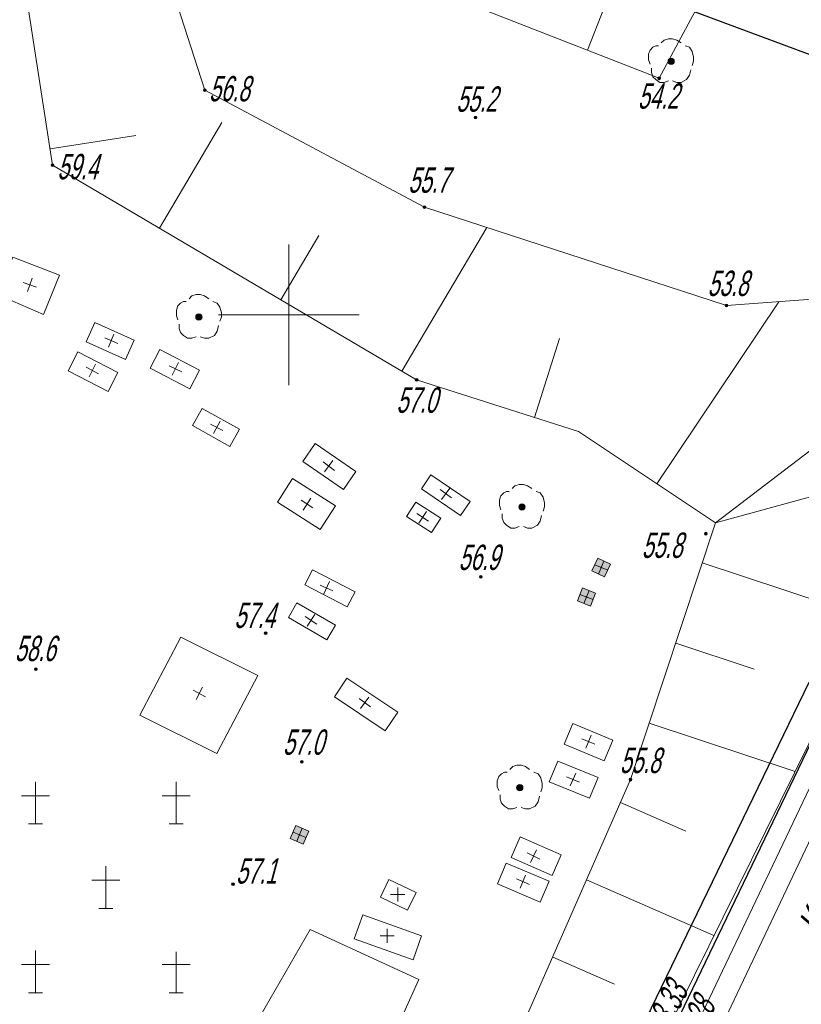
# Model space of a CAD drawing. Header units: millimetres. Extents: x 6567289036 to 6568990308, y 5976640423 to 5977332400.
# Tile 27 of 216: x 6567458473 to 6567486252, y 5976847912 to 5976882915. Entities that reach past the tile are written whole.
import ezdxf

# ---------------------------------------------------------------- set-up
doc = ezdxf.new("R2010")
doc.units = ezdxf.units.MM
doc.layers.add('0_PODKŁADANKI', color=7, linetype='Continuous')
doc.styles.get("Standard").update_dxf_attribs({"font": 'arial.ttf'})

# ---------------------------------------------------------------- blocks, each defined once
blk = doc.blocks.new('RTPW01')
at = {"linetype": 'Continuous', "lineweight": 13}
blk.add_hatch(color=0, dxfattribs=at).paths.add_polyline_path([(0, -0.1, 1), (0, 0.1, 1)])
at = {"color": 0, "linetype": 'Continuous', "lineweight": 13}
blk.add_circle((0, 0), 0.1, dxfattribs=at)
blk = doc.blocks.new('OBOP02_01')
at = {"linetype": 'Continuous', "lineweight": 13}
blk.add_hatch(color=0, dxfattribs=at).paths.add_polyline_path([(0, -0.224, 1), (0, 0.224, 1)])
at = {"color": 0, "linetype": 'Continuous', "lineweight": 18, "flags": 128}
for points in [[(0.7, 1.3), (0.4, 1.5), (0.1, 1.6), (-0.2, 1.6), (-0.5, 1.5), (-0.7, 1.3)], [(-0.9, 1.1), (-1.1, 1.1), (-1.3, 1), (-1.5, 0.8), (-1.6, 0.5), (-1.6, 0.1), (-1.5, -0.2)], [(1.5, -0.3), (1.6, 0), (1.6, 0.3), (1.5, 0.7), (1.3, 1), (1, 1.1)], [(-1.4, -0.5), (-1.4, -0.8), (-1.3, -1.1), (-1.1, -1.3), (-0.8, -1.5), (-0.5, -1.5), (-0.2, -1.4)], [(0.1, -1.4), (0.4, -1.5), (0.7, -1.5), (1.1, -1.3), (1.3, -1), (1.4, -0.6)]]:
    blk.add_lwpolyline(points, dxfattribs=at)
at = {"color": 0, "linetype": 'Continuous', "lineweight": 13}
blk.add_circle((0, 0), 0.224, dxfattribs=at)
blk = doc.blocks.new('PTCM01')
at = {"color": 0, "linetype": 'Continuous', "lineweight": 18, "flags": 128}
for points in [[(-5, 6), (-5, 9)], [(5, 9), (5, 6)], [(-6, 8), (-4, 8)], [(4, 8), (6, 8)], [(-5.5, 6), (-4.5, 6)], [(4.5, 6), (5.5, 6)], [(0, 0), (0, 3)], [(-1, 2), (1, 2)], [(-0.5, 0), (0.5, 0)], [(-5, -3), (-5, -6)], [(5, -6), (5, -3.1)], [(-6, -4), (-4, -4)], [(4, -4), (6, -4)], [(-5.5, -6), (-4.5, -6)], [(4.5, -6), (5.5, -6)]]:
    blk.add_lwpolyline(points, dxfattribs=at)
blk = doc.blocks.new('MZSK01')
at = {"color": 0, "linetype": 'Continuous', "lineweight": 13, "flags": 128}
for points in [[(0.5, 0), (-0.5, 0)], [(0, 0.5), (0, -0.5)]]:
    blk.add_lwpolyline(points, dxfattribs=at)
blk = doc.blocks.new('SUUS22_1A')
at = {"linetype": 'Continuous', "lineweight": 18}
blk.add_hatch(color=7, dxfattribs=at).paths.add_polyline_path([(-0.5, 0.5), (0.5, 0.5), (0.5, -0.5), (-0.5, -0.5), (-0.5, 0.5)])
at = {"color": 0, "linetype": 'Continuous', "lineweight": 18, "flags": 128}
blk.add_lwpolyline([(-0.5, 0.5), (0.5, 0.5), (0.5, -0.5), (-0.5, -0.5), (-0.5, 0.5)], close=True, dxfattribs=at)

msp = doc.modelspace()

# ---------------------------------------------------------------- linework, layer by layer
at = {"layer": '0_PODKŁADANKI', "lineweight": 18, "flags": 128}
for points in [[(6567483200.384007, 5976865025.027401), (6567478334.073549, 5976868278.39232), (6567472579.856546, 5976870113.078572), (6567459639.88421, 5976877744.220842), (6567458742.062394, 5976883574.334035), (6567456514.181171, 5976887466.533957), (6567455147.724619, 5976889737.043569), (6567455455.910681, 5976892828.319491), (6567458040.779314, 5976900623.747946), (6567462702.489491, 5976911683.497295), (6567465926.22803, 5976912705.388455), (6567467012.867254, 5976912796.758126), (6567471821.719913, 5976914171.346976), (6567469391.27958, 5976905115.506534), (6567466028.956019, 5976891601.292308), (6567462961.946589, 5976886875.236157), (6567465055.117146, 5976880407.272772), (6567472862.160357, 5976876248.974463), (6567483594.339617, 5976872753.575863), (6567494364.231229, 5976873543.305555)], [(6567462961.946589, 5976886875.236157), (6567472484.956203, 5976884253.547585), (6567481197.766706, 5976880831.634651), (6567482828.133357, 5976883872.600525), (6567473727.162083, 5976887080.710306), (6567466028.956019, 5976891601.292308)], [(6567493796.345362, 5976878992.753954), (6567464236.345362, 5976889982.753954)], [(6567448176.345362, 5976782492.753954), (6567452685.296618, 5976793356.310603), (6567459350.971584, 5976806081.755653), (6567464125.905771, 5976816118.104007), (6567465211.040397, 5976816385.226133), (6567467931.509622, 5976822457.762691), (6567466496.217682, 5976824284.65203), (6567471049.30739, 5976835084.965555), (6567480183.92011, 5976855898.409843), (6567483200.384007, 5976865025.027401), (6567494364.231229, 5976873543.305555)], [(6567491306.345362, 5976867062.753954), (6567488546.345362, 5976861272.753954), (6567480426.345362, 5976844852.753954), (6567471626.345362, 5976826532.753954)], [(6567465376.345362, 5976815652.753954), (6567486536.345362, 5976859362.753954)]]:
    msp.add_lwpolyline(points, dxfattribs=at)
at = {"layer": '0_PODKŁADANKI', "linetype": 'Continuous', "lineweight": 18, "flags": 128}
for points in [[(6567470116.345362, 5976820702.753954), (6567478206.345362, 5976838082.753954), (6567497636.345362, 5976878882.753954), (6567507256.345362, 5976899352.753954), (6567512766.345362, 5976908482.753954)], [(6567478649.283658, 5976881832.538678), (6567479255.2682, 5976883375.485146)], [(6567463443.558824, 5976875501.064416), (6567465661.884054, 5976879262.633281)], [(6567459550.974059, 5976878321.569512), (6567462606.429058, 5976878792.101395)], [(6567498306.345362, 5976878652.753954), (6567489036.345362, 5976858962.753954), (6567478036.345362, 5976835782.753954), (6567471066.345362, 5976820692.753953)], [(6567472057.253818, 5976870421.275194), (6567475069.984407, 5976875529.901019)], [(6567467750.406321, 5976872961.169805), (6567469099.071774, 5976875248.074314)], [(6567481122.065205, 5976866414.484473), (6567485451.078684, 5976872889.725975)], [(6567476765.535278, 5976868778.508253), (6567477660.839575, 5976871586.49529)], [(6567483200.384007, 5976865025.027401), (6567487836.345362, 5976866292.753954)], [(6567482729.65926, 5976863600.801921), (6567488713.356142, 5976861623.113529)], [(6567481788.209769, 5976860752.350966), (6567484581.976344, 5976859828.975361)], [(6567480846.760276, 5976857903.90001), (6567486032.758885, 5976856189.861102)], [(6567479827.127584, 5976855085.449117), (6567482152.237536, 5976854065.003933)], [(6567478621.489041, 5976852338.371449), (6567483146.122361, 5976850352.598577)], [(6567477415.850503, 5976849591.293782), (6567479615.373867, 5976848625.96609)]]:
    msp.add_lwpolyline(points, dxfattribs=at)
at = {"layer": '0_PODKŁADANKI', "linetype": 'Continuous', "lineweight": 25, "flags": 128}
for points in [[(6567464236.345362, 5976889982.753954), (6567493796.345362, 5976878992.753954)], [(6567497306.345362, 5976879662.753954), (6567497176.345362, 5976879402.753954), (6567495756.345362, 5976876292.753954), (6567494936.345362, 5976874642.753954), (6567491306.345362, 5976867062.753954), (6567488546.345362, 5976861272.753954), (6567480586.345362, 5976844712.753954), (6567471776.345362, 5976826432.753954)], [(6567465376.345362, 5976815652.753954), (6567486536.345362, 5976859362.753954)]]:
    msp.add_lwpolyline(points, dxfattribs=at)
at = {"layer": '0_PODKŁADANKI', "linetype": 'Continuous', "lineweight": 13, "flags": 128}
for points in [[(6567468036.345362, 5976869922.753954), (6567468036.345362, 5976874922.753954)], [(6567465536.345362, 5976872422.753954), (6567470536.345362, 5976872422.753954)]]:
    msp.add_lwpolyline(points, dxfattribs=at)
at = {"layer": '0_PODKŁADANKI', "linetype": 'Continuous', "lineweight": 18, "flags": 128}
for points in [[(6567459324.283487, 5976872436.370427), (6567459883.092712, 5976873829.532233), (6567458223.711874, 5976874470.754427), (6567457668.776817, 5976873147.615563)], [(6567462537.104544, 5976871525.250852), (6567461141.090515, 5976872144.99783), (6567460836.775234, 5976871459.510986), (6567462232.789263, 5976870839.764009)], [(6567464863.102481, 5976870453.504159), (6567463452.619472, 5976871189.090306), (6567463105.812831, 5976870524.090189), (6567464516.29584, 5976869788.504043)], [(6567461956.615854, 5976870369.31281), (6567460534.657738, 5976871103.597715), (6567460190.538247, 5976870437.203106), (6567461612.496363, 5976869702.918201)], [(6567466282.325494, 5976868353.418346), (6567464953.533741, 5976869096.753999), (6567464611.787114, 5976868485.845459), (6567465940.578867, 5976867742.509805)], [(6567470418.109725, 5976866850.910954), (6567468969.228317, 5976867846.50522), (6567468533.153325, 5976867211.888327), (6567469982.034739, 5976866216.294057)], [(6567469697.19344, 5976865629.098255), (6567468171.902586, 5976866606.307753), (6567467632.44818, 5976865764.292939), (6567469157.739037, 5976864787.083443)], [(6567474479.878865, 5976865783.840499), (6567473089.830506, 5976866729.352139), (6567472752.376467, 5976866233.242503), (6567474142.424826, 5976865287.730864)], [(6567473435.902894, 5976865193.010176), (6567472548.891048, 5976865759.778358), (6567472225.830698, 5976865254.177715), (6567473112.842544, 5976864687.409534)], [(6567470391.79276, 5976862571.673162), (6567468877.778221, 5976863352.772055), (6567468602.683681, 5976862819.552595), (6567470116.69822, 5976862038.4537)], [(6567469691.71584, 5976861390.275888), (6567468326.271271, 5976862183.466909), (6567468024.889875, 5976861664.651668), (6567469390.334443, 5976860871.460646)], [(6567466935.788191, 5976859597.032233), (6567464198.16168, 5976860963.066251), (6567462745.648354, 5976858193.089015), (6567465479.044867, 5976856824.016046)], [(6567479556.267181, 5976857307.328346), (6567478129.080729, 5976857895.836378), (6567477824.107391, 5976857156.247799), (6567479251.293844, 5976856567.73977)], [(6567479027.995254, 5976855975.981753), (6567477594.38712, 5976856559.859876), (6567477292.631366, 5976855818.952684), (6567478726.239501, 5976855235.074561)], [(6567477718.572239, 5976853229.309978), (6567476257.314772, 5976853864.190776), (6567475938.52331, 5976853130.452398), (6567477399.780778, 5976852495.571603)], [(6567477287.666256, 5976852285.519839), (6567475767.523258, 5976852929.037063), (6567475455.655152, 5976852192.329329), (6567476975.79815, 5976851548.812107)], [(6567472559.763976, 5976851891.431714), (6567471595.339907, 5976852351.199231), (6567471294.1098, 5976851719.328659), (6567472258.533869, 5976851259.561139)], [(6567472757.496595, 5976850344.844397), (6567470664.05855, 5976851091.13863), (6567470361.845072, 5976850243.396329), (6567472455.283115, 5976849497.102093)]]:
    msp.add_lwpolyline(points, close=True, dxfattribs=at)
at = {"layer": '0_PODKŁADANKI', "lineweight": 18, "flags": 128}
for points in [[(6567471908.903309, 5976858301.222499), (6567470099.540883, 5976859505.921274), (6567469656.173906, 5976858840.019086), (6567471465.536333, 5976857635.320312)], [(6567472657.34807, 5976848788.136837), (6567468795.900359, 5976850569.667661), (6567465957.241364, 5976845644.692567), (6567470313.192918, 5976843588.123009)]]:
    msp.add_lwpolyline(points, close=True, dxfattribs=at)
at = {"layer": '0_PODKŁADANKI'}
for p in [(6567481626.224323, 5976881437.021115), (6567481197.766706, 5976880831.634651), (6567465055.117146, 5976880407.272772), (6567474674.826192, 5976879439.364433), (6567459639.88421, 5976877744.220842), (6567472862.160357, 5976876248.974463), (6567483594.339617, 5976872753.575863), (6567464840.581307, 5976872342.547632), (6567472579.856546, 5976870113.078572), (6567476324.036734, 5976865593.060919), (6567479140.479548, 5976863439.024402), (6567474859.13831, 5976863109.957489), (6567478617.431798, 5976862393.224927), (6567467212.367824, 5976861107.490548), (6567459047.546503, 5976859827.898071), (6567468502.662883, 5976856530.603959), (6567480183.92011, 5976855898.409843), (6567476247.481454, 5976855610.416537), (6567468416.864185, 5976853938.452886)]:
    msp.add_point(p, dxfattribs=at)

# ---------------------------------------------------------------- block references
at = {"layer": '0_PODKŁADANKI', "linetype": 'Continuous', "xscale": 500, "yscale": 500, "zscale": 500}
for name, p in [('OBOP02_01', (6567481626.224323, 5976881437.021115)), ('RTPW01', (6567481197.766706, 5976880831.634651)), ('RTPW01', (6567465055.117146, 5976880407.272772)), ('RTPW01', (6567474674.826192, 5976879439.364433)), ('RTPW01', (6567459639.88421, 5976877744.220842)), ('OBOP02_01', (6567464840.581307, 5976872342.547632)), ('RTPW01', (6567483594.339617, 5976872753.575863)), ('OBOP02_01', (6567476324.036734, 5976865593.060919)), ('RTPW01', (6567482856.345362, 5976864642.753954)), ('RTPW01', (6567474859.13831, 5976863109.957489)), ('RTPW01', (6567467212.367824, 5976861107.490548)), ('RTPW01', (6567468502.662883, 5976856530.603959)), ('OBOP02_01', (6567476247.481454, 5976855610.416537)), ('PTCM01', (6567461536.345362, 5976851322.753954)), ('RTPW01', (6567480183.92011, 5976855898.409843)), ('RTPW01', (6567466056.345362, 5976852182.753954)), ('MZSK01', (6567471906.345362, 5976851812.753954)), ('MZSK01', (6567471536.345362, 5976850342.753954))]:
    msp.add_blockref(name, p, dxfattribs=at)
at = {"layer": '0_PODKŁADANKI', "linetype": 'Continuous'}
for name, p, xscale, yscale, zscale, rotation in [('RTPW01', (6567472862.160357, 5976876248.974463), 499.9999999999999, 499.9999999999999, 499.9999999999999, 51), ('MZSK01', (6567458836.345362, 5976873492.753954), 500, 500, 500, 341.0000000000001), ('MZSK01', (6567461726.345362, 5976871502.753954), 499.9999999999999, 499.9999999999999, 499.9999999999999, 337), ('MZSK01', (6567461056.345362, 5976870442.753953), 499.9999999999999, 499.9999999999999, 499.9999999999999, 333), ('MZSK01', (6567464006.345362, 5976870502.753954), 500, 500, 500, 333.9999999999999), ('RTPW01', (6567472579.856546, 5976870113.078572), 500, 500, 500, 19), ('MZSK01', (6567465476.345362, 5976868422.753954), 500.0000000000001, 500.0000000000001, 500.0000000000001, 332.0000000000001), ('MZSK01', (6567469456.345362, 5976867042.753954), 500, 500, 500, 323), ('MZSK01', (6567473616.345362, 5976866062.753954), 500.0000000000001, 500.0000000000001, 500.0000000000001, 324), ('MZSK01', (6567468686.345362, 5976865692.753953), 499.9999999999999, 499.9999999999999, 499.9999999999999, 327), ('MZSK01', (6567472796.345362, 5976865222.753954), 500, 500, 500, 326), ('SUUS22_1A', (6567479140.479548, 5976863439.024402), 500.0000000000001, 500.0000000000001, 500.0000000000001, 335), ('MZSK01', (6567479140.479548, 5976863439.024402), 499.9999999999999, 499.9999999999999, 499.9999999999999, 337), ('MZSK01', (6567469376.345362, 5976862712.753954), 500, 500, 500, 336), ('SUUS22_1A', (6567478617.431798, 5976862393.224927), 500.0000000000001, 500.0000000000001, 500.0000000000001, 338), ('MZSK01', (6567478617.431798, 5976862393.224927), 499.9999999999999, 499.9999999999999, 499.9999999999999, 339), ('MZSK01', (6567468826.345362, 5976861562.753954), 499.9999999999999, 499.9999999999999, 499.9999999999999, 328), ('RTPW01', (6567459047.546503, 5976859827.898071), 500.0000000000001, 500.0000000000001, 500.0000000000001, 358), ('MZSK01', (6567464856.345362, 5976858962.753954), 500.0000000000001, 500.0000000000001, 500.0000000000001, 332.0000000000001), ('MZSK01', (6567470736.345362, 5976858632.753954), 500, 500, 500, 323), ('MZSK01', (6567478686.345362, 5976857252.753954), 499.9999999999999, 499.9999999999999, 499.9999999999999, 337), ('MZSK01', (6567478136.345364, 5976855902.753954), 499.9999999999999, 499.9999999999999, 499.9999999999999, 337), ('SUUS22_1A', (6567468416.864185, 5976853938.452886), 499.9999999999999, 499.9999999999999, 499.9999999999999, 337), ('MZSK01', (6567468416.864185, 5976853938.452886), 499.9999999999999, 499.9999999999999, 499.9999999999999, 337), ('MZSK01', (6567476736.345362, 5976853182.753954), 500, 500, 500, 333.9999999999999), ('MZSK01', (6567476356.345362, 5976852272.753956), 499.9999999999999, 499.9999999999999, 499.9999999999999, 337)]:
    msp.add_blockref(name, p, dxfattribs=dict(at, xscale=xscale, yscale=yscale, zscale=zscale, rotation=rotation))

# ---------------------------------------------------------------- texts
at = {"layer": '0_PODKŁADANKI', "lineweight": 18, "oblique": 15, "width": 0.59}
for s, p in [('56.8', (6567465196.345362, 5976880012.753954)), ('54.2', (6567480436.345362, 5976879752.753954)), ('55.2', (6567473986.345362, 5976879642.753954)), ('59.4', (6567459806.345362, 5976877242.753954)), ('55.7', (6567472276.345362, 5976876762.753954)), ('53.8', (6567482916.345363, 5976873092.753954)), ('57.0', (6567471856.345362, 5976868942.753953)), ('55.8', (6567480576.345362, 5976863782.753954)), ('56.9', (6567474066.345362, 5976863352.753954)), ('57.4', (6567466096.345363, 5976861292.753954)), ('58.6', (6567458296.345364, 5976860112.753954)), ('57.0', (6567467826.345363, 5976856782.753954)), ('55.8', (6567479796.345364, 5976856132.753954)), ('57.1', (6567466156.345362, 5976852202.753952))]:
    msp.add_text(s, height=900, dxfattribs=at).set_placement(p)
at = {"layer": '0_PODKŁADANKI', "lineweight": 25, "oblique": 15, "width": 0.59}
msp.add_text('Kochanowskiego', height=1250, rotation=64.3000000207, dxfattribs=at).set_placement((6567487172.691638, 5976850090.680098))
at = {"layer": '0_PODKŁADANKI', "lineweight": 18, "oblique": 15, "width": 0.59}
for s, rotation, p in [('53.33', 63.400000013, (6567481424.345362, 5976846731.753954)), ('53.28', 63.9999999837, (6567482416.260003, 5976846193.219923))]:
    msp.add_text(s, height=900, rotation=rotation, dxfattribs=at).set_placement(p)

doc.saveas('drawing.dxf')
